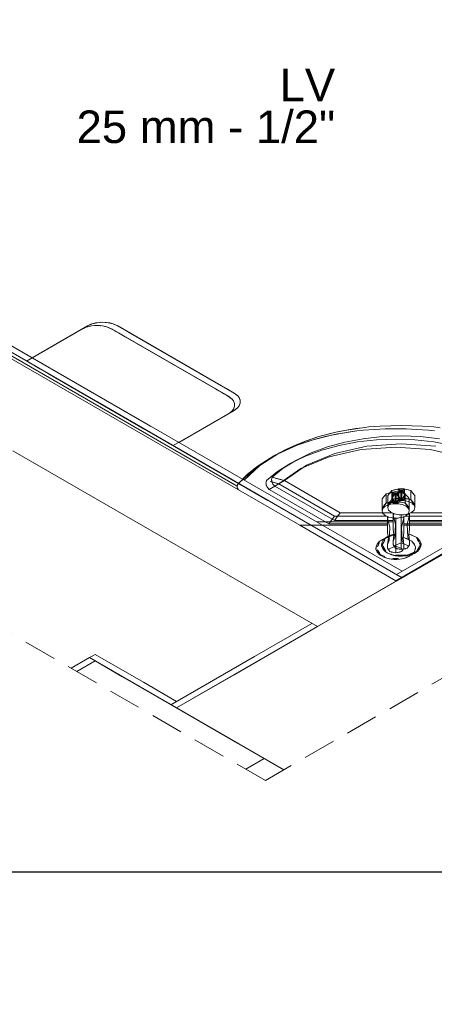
# Model space of a CAD drawing. Header units: millimetres. Extents: x 2 to 902, y -447 to 199.
# Tile 181 of 255: x 41.24 to 43.79, y 75.29 to 81.34. Entities that reach past the tile are written whole.
import ezdxf

# ---------------------------------------------------------------- set-up
doc = ezdxf.new("R2010")
doc.units = ezdxf.units.MM
doc.header["$MEASUREMENT"] = 0
doc.linetypes.add('JIS_02_2.0', pattern=[0.3, 0.2, -0.1])
doc.linetypes.add('NULL', pattern=[0])
for name, color, linetype, lineweight in [('DI-Área do detalhe', 7, 'JIS_02_2.0', 9), ('IFC-Elemento construtivo genérico-Contorno', 253, 'Continuous', 5), ('IFC-Elemento terminal-Contorno', 253, 'Continuous', 5), ('IFC-Laje-Contorno', 134, 'Continuous', 5), ('IFC-Parede padrão-Contorno', 44, 'Continuous', 5), ('IFC-Parede-Contorno', 42, 'Continuous', 5), ('IFC-Pilar-Contorno', 83, 'Continuous', 5), ('Textos', 7, 'Continuous', 9)]:
    doc.layers.add(name, color=color, linetype=linetype, lineweight=lineweight)
doc.styles.add('Arial', font='arial.ttf')

msp = doc.modelspace()

# ---------------------------------------------------------------- linework, layer by layer
for points in [[(28.2283, 103.8589), (59.5596, 103.8515), (59.5596, 76.0999), (28.2283, 76.1072)], [(38.5313, 76.1035), (64.6227, 76.1035), (64.6227, 52.7244), (38.5313, 52.7244)]]:
    msp.add_lwpolyline(points, close=True)
at = {"layer": 'DI-Área do detalhe', "color": 7}
msp.add_lwpolyline([(28.4309, 84.9331), (36.9027, 89.8243), (51.2218, 81.5571), (42.75, 76.6659), (28.4309, 84.9331)], dxfattribs=at)
at = {"layer": 'IFC-Elemento construtivo genérico-Contorno', "lineweight": 5}
for p, q in [((41.6837, 79.4727), (41.7154, 79.4803)), ((41.706, 79.4786), (41.7154, 79.4803)), ((41.7154, 79.4803), (41.7494, 79.4829)), ((41.7154, 79.4803), (41.7347, 79.4824)), ((41.7347, 79.4824), (41.7494, 79.4829)), ((41.7379, 79.4825), (41.7393, 79.4827)), ((41.7379, 79.4825), (41.7393, 79.4827)), ((41.7393, 79.4827), (41.7413, 79.4826)), ((41.7393, 79.4827), (41.7414, 79.4826)), ((41.7494, 79.4829), (41.7641, 79.4824)), ((41.7494, 79.4829), (41.7833, 79.4803)), ((41.7641, 79.4824), (41.7833, 79.4803)), ((41.768, 79.482), (41.7703, 79.4819)), ((41.768, 79.482), (41.7703, 79.4819)), ((41.7703, 79.4819), (41.7736, 79.4814)), ((41.7833, 79.4803), (41.7928, 79.4786)), ((41.7833, 79.4803), (41.815, 79.4727)), ((41.2817, 79.2443), (41.6219, 79.4407)), ((41.3163, 79.2643), (41.6565, 79.4607)), ((41.6219, 79.4407), (41.6356, 79.447)), ((41.6219, 79.4407), (41.6326, 79.4456)), ((41.6326, 79.4456), (41.6356, 79.447)), ((41.6326, 79.4456), (41.6348, 79.4464)), ((41.6348, 79.4464), (41.6491, 79.4527)), ((41.6348, 79.4464), (41.6369, 79.4473)), ((41.6356, 79.447), (41.6449, 79.4513)), ((41.6356, 79.447), (41.6387, 79.4484)), ((41.6387, 79.4484), (41.6449, 79.4513)), ((41.6387, 79.4484), (41.6418, 79.4499)), ((41.6418, 79.4499), (41.6449, 79.4513)), ((41.6449, 79.4513), (41.6491, 79.4527)), ((41.646, 79.4516), (41.6462, 79.4517)), ((41.646, 79.4516), (41.6462, 79.4517)), ((41.6462, 79.4517), (41.6464, 79.4518)), ((41.6462, 79.4517), (41.6465, 79.4518)), ((41.6491, 79.4527), (41.6807, 79.4603)), ((41.6565, 79.4607), (41.6837, 79.4727)), ((41.6565, 79.4607), (41.6808, 79.4717)), ((41.6565, 79.4607), (41.6795, 79.4713)), ((41.6565, 79.4607), (41.6764, 79.4699)), ((41.6565, 79.4607), (41.6756, 79.4691)), ((41.6565, 79.4607), (41.6734, 79.4684)), ((41.6565, 79.4607), (41.6703, 79.467)), ((41.6565, 79.4607), (41.6695, 79.4664)), ((41.6565, 79.4607), (41.6672, 79.4656)), ((41.6566, 79.4545), (41.6714, 79.4586)), ((41.6567, 79.4545), (41.6581, 79.4549)), ((41.6581, 79.4549), (41.6714, 79.4586)), ((41.6672, 79.4656), (41.6757, 79.4692)), ((41.6695, 79.4664), (41.6756, 79.4691)), ((41.6703, 79.467), (41.6795, 79.4713)), ((41.6714, 79.4586), (41.6807, 79.4603)), ((41.6734, 79.4684), (41.6795, 79.4713)), ((41.6738, 79.4591), (41.6743, 79.4592)), ((41.6738, 79.4591), (41.6743, 79.4592)), ((41.6743, 79.4592), (41.675, 79.4593)), ((41.6743, 79.4592), (41.6751, 79.4593)), ((41.6756, 79.4691), (41.6837, 79.4727)), ((41.6764, 79.4699), (41.6795, 79.4713)), ((41.6795, 79.4713), (41.6837, 79.4727)), ((41.6806, 79.4716), (41.6808, 79.4717)), ((41.6807, 79.4603), (41.7147, 79.4629)), ((41.6807, 79.4603), (41.7, 79.4624)), ((41.6808, 79.4717), (41.6811, 79.4718)), ((41.6808, 79.4717), (41.6811, 79.4718)), ((41.6913, 79.4745), (41.6928, 79.4749)), ((41.6928, 79.4749), (41.706, 79.4786)), ((41.7, 79.4624), (41.7147, 79.4629)), ((41.7033, 79.4625), (41.7047, 79.4627)), ((41.7033, 79.4625), (41.7047, 79.4627)), ((41.7047, 79.4627), (41.7067, 79.4626)), ((41.7047, 79.4627), (41.7067, 79.4626)), ((41.7084, 79.4791), (41.709, 79.4792)), ((41.7084, 79.4791), (41.709, 79.4792)), ((41.709, 79.4792), (41.7096, 79.4793)), ((41.709, 79.4792), (41.7097, 79.4793)), ((41.7147, 79.4629), (41.7294, 79.4624)), ((41.7147, 79.4629), (41.7487, 79.4603)), ((41.7294, 79.4624), (41.7487, 79.4603)), ((41.7334, 79.462), (41.7356, 79.4619)), ((41.7334, 79.462), (41.7356, 79.4619)), ((41.7356, 79.4619), (41.739, 79.4614)), ((41.7487, 79.4603), (41.7581, 79.4586)), ((41.7487, 79.4603), (41.7804, 79.4527)), ((41.7581, 79.4586), (41.7804, 79.4527)), ((41.7622, 79.4575), (41.7654, 79.457)), ((41.7664, 79.4564), (41.7654, 79.457)), ((41.7804, 79.4527), (41.8076, 79.4407)), ((41.7804, 79.4527), (41.7846, 79.4512)), ((41.7824, 79.4515), (41.7973, 79.445)), ((41.7846, 79.4512), (41.8076, 79.4407)), ((41.7928, 79.4786), (41.815, 79.4727)), ((41.7969, 79.4775), (41.8001, 79.477)), ((41.7973, 79.445), (41.8103, 79.4391)), ((41.8011, 79.4764), (41.8001, 79.477)), ((42.5225, 79.0279), (41.8076, 79.4407)), ((41.8103, 79.4391), (41.8076, 79.4407)), ((41.8183, 79.4345), (41.8103, 79.4391)), ((41.815, 79.4727), (41.8422, 79.4607)), ((41.815, 79.4727), (41.8193, 79.4712)), ((41.8171, 79.4715), (41.8319, 79.465)), ((41.8311, 79.4271), (41.8183, 79.4345)), ((41.8193, 79.4712), (41.8422, 79.4607)), ((41.8477, 79.4175), (41.8311, 79.4271)), ((41.8319, 79.465), (41.8449, 79.4591)), ((42.5572, 79.0479), (41.8422, 79.4607)), ((41.8449, 79.4591), (41.8422, 79.4607)), ((41.853, 79.4545), (41.8449, 79.4591)), ((41.8657, 79.4471), (41.853, 79.4545)), ((41.8824, 79.4375), (41.8657, 79.4471)), ((41.9017, 79.4263), (41.8824, 79.4375)), ((41.9226, 79.4143), (41.9017, 79.4263)), ((41.8671, 79.4063), (41.8477, 79.4175)), ((41.8879, 79.3943), (41.8671, 79.4063)), ((42.4422, 79.0743), (41.8879, 79.3943)), ((42.4768, 79.0943), (41.9226, 79.4143)), ((41.2876, 79.2409), (41.2817, 79.2443)), ((41.3049, 79.2309), (41.2876, 79.2409)), ((41.3324, 79.215), (41.3049, 79.2309)), ((41.3683, 79.1943), (41.3324, 79.215)), ((41.4101, 79.1702), (41.3683, 79.1943)), ((41.4549, 79.1443), (41.4101, 79.1702)), ((42.0092, 78.8243), (41.4549, 79.1443)), ((42.0438, 78.8443), (41.4895, 79.1643)), ((42.463, 79.0623), (42.4422, 79.0743)), ((42.4823, 79.0511), (42.463, 79.0623)), ((42.4976, 79.0823), (42.4768, 79.0943)), ((42.517, 79.0711), (42.4976, 79.0823)), ((42.5336, 79.0615), (42.517, 79.0711)), ((42.5464, 79.0541), (42.5336, 79.0615)), ((42.499, 79.0415), (42.4823, 79.0511)), ((42.5118, 79.0341), (42.499, 79.0415)), ((42.5198, 79.0295), (42.5118, 79.0341)), ((42.5225, 79.0279), (42.5198, 79.0295)), ((42.5299, 79.022), (42.5198, 79.0295)), ((42.5404, 79.015), (42.5225, 79.0279)), ((42.5424, 79.0121), (42.5299, 79.022)), ((42.5434, 79.0122), (42.5404, 79.015)), ((42.5531, 79.0002), (42.5434, 79.0122)), ((42.5544, 79.0495), (42.5464, 79.0541)), ((42.5508, 79.0036), (42.55, 79.004)), ((42.552, 79.0019), (42.5508, 79.0036)), ((42.5531, 79.0002), (42.552, 79.0019)), ((42.5565, 78.9939), (42.5531, 79.0002)), ((42.5572, 79.0479), (42.5544, 79.0495)), ((42.5645, 79.042), (42.5544, 79.0495)), ((42.5751, 79.035), (42.5572, 79.0479)), ((42.5771, 79.0321), (42.5645, 79.042)), ((42.578, 79.0322), (42.5751, 79.035)), ((42.5877, 79.0202), (42.578, 79.0322)), ((42.5854, 79.0236), (42.5846, 79.024)), ((42.5866, 79.0219), (42.5854, 79.0236)), ((42.5877, 79.0202), (42.5866, 79.0219)), ((42.5911, 79.0139), (42.5877, 79.0202)), ((42.5947, 79.0035), (42.5911, 79.0139)), ((42.5939, 79.0064), (42.5929, 79.0087)), ((42.5946, 79.0035), (42.5939, 79.0064)), ((42.5956, 78.9943), (42.5947, 79.0035)), ((42.217, 78.7443), (42.5572, 78.9407)), ((42.541, 78.9341), (42.5434, 78.9364)), ((42.5434, 78.9364), (42.5538, 78.9496)), ((42.5535, 78.9492), (42.5538, 78.9496)), ((42.5538, 78.9496), (42.5565, 78.9547)), ((42.5538, 78.9496), (42.5546, 78.951)), ((42.5546, 78.951), (42.5548, 78.9515)), ((42.56, 78.9835), (42.5565, 78.9939)), ((42.5565, 78.9547), (42.5603, 78.9663)), ((42.5572, 78.9407), (42.5757, 78.9541)), ((42.5572, 78.9407), (42.5732, 78.9523)), ((42.5572, 78.9407), (42.5682, 78.9487)), ((42.5593, 78.9864), (42.5583, 78.9887)), ((42.56, 78.9835), (42.5593, 78.9864)), ((42.561, 78.9743), (42.56, 78.9835)), ((42.5603, 78.9663), (42.561, 78.9743)), ((42.5603, 78.9664), (42.5606, 78.9685)), ((42.5606, 78.9685), (42.5606, 78.9696)), ((42.5682, 78.9487), (42.5757, 78.9541)), ((42.5682, 78.9487), (42.5732, 78.9523)), ((42.5701, 78.95), (42.5732, 78.9523)), ((42.5712, 78.9509), (42.5732, 78.9523)), ((42.5721, 78.9515), (42.5732, 78.9523)), ((42.5732, 78.9523), (42.5757, 78.9541)), ((42.5757, 78.9541), (42.578, 78.9564)), ((42.5757, 78.9541), (42.5763, 78.9547)), ((42.5763, 78.9547), (42.5764, 78.9548)), ((42.578, 78.9564), (42.5885, 78.9696)), ((42.5885, 78.9696), (42.5911, 78.9747)), ((42.5885, 78.9696), (42.5893, 78.971)), ((42.5893, 78.971), (42.5895, 78.9715)), ((42.5911, 78.9747), (42.5949, 78.9863)), ((42.5949, 78.9863), (42.5956, 78.9943)), ((42.5949, 78.9864), (42.5952, 78.9885)), ((42.5952, 78.9885), (42.5952, 78.9896)), ((42.1824, 78.7243), (42.5225, 78.9207)), ((42.5225, 78.9207), (42.541, 78.9341)), ((42.5325, 78.9279), (42.5361, 78.9305)), ((42.5328, 78.9281), (42.5336, 78.9287)), ((42.5336, 78.9287), (42.5361, 78.9305)), ((42.5349, 78.9296), (42.5361, 78.9305)), ((42.5361, 78.9305), (42.541, 78.9341)), ((42.5361, 78.9305), (42.5386, 78.9323)), ((42.5386, 78.9323), (42.541, 78.9341)), ((42.541, 78.9341), (42.5417, 78.9347)), ((42.5417, 78.9347), (42.5417, 78.9348)), ((42.054, 78.7984), (42.0092, 78.8243)), ((42.0958, 78.7743), (42.054, 78.7984)), ((42.1316, 78.7536), (42.0958, 78.7743)), ((42.1592, 78.7377), (42.1316, 78.7536)), ((42.1765, 78.7277), (42.1592, 78.7377)), ((42.1824, 78.7243), (42.1765, 78.7277))]:
    msp.add_line(p, q, dxfattribs=at)
at = {"layer": 'IFC-Elemento terminal-Contorno', "lineweight": 5}
for p, q in [((43.1826, 78.8068), (43.2363, 78.8179)), ((43.1826, 78.8068), (43.2284, 78.8164)), ((43.2017, 78.7979), (43.3114, 78.8147)), ((43.2284, 78.8164), (43.2363, 78.8179)), ((43.2363, 78.8179), (43.346, 78.8347)), ((43.2363, 78.8179), (43.3061, 78.8294)), ((43.2714, 78.8094), (43.3114, 78.8147)), ((43.3061, 78.8294), (43.346, 78.8347)), ((43.3114, 78.8147), (43.3501, 78.819)), ((43.346, 78.8347), (43.3847, 78.839)), ((43.3501, 78.819), (43.4217, 78.8246)), ((43.3847, 78.839), (43.4563, 78.8446)), ((43.4217, 78.8246), (43.4862, 78.8269)), ((43.4563, 78.8446), (43.5208, 78.8469)), ((43.4862, 78.8269), (43.5508, 78.8276)), ((43.5208, 78.8469), (43.5854, 78.8476)), ((43.5508, 78.8276), (43.6154, 78.8269)), ((43.5854, 78.8476), (43.65, 78.8469)), ((43.6154, 78.8269), (43.6799, 78.8246)), ((43.65, 78.8469), (43.7145, 78.8446)), ((43.6799, 78.8246), (43.7515, 78.819)), ((43.7145, 78.8446), (43.7861, 78.839)), ((43.7515, 78.819), (43.7902, 78.8147)), ((43.7861, 78.839), (43.8248, 78.8347)), ((42.9454, 78.7265), (43.0439, 78.7599)), ((42.9728, 78.7366), (43.044, 78.7599)), ((42.98, 78.7465), (43.0785, 78.7799)), ((42.98, 78.7465), (43.0075, 78.7566)), ((43.0075, 78.7566), (43.0786, 78.7799)), ((43.0439, 78.7599), (43.148, 78.7868)), ((43.044, 78.7599), (43.1178, 78.7798)), ((43.0785, 78.7799), (43.1826, 78.8068)), ((43.0786, 78.7799), (43.1524, 78.7998)), ((43.1178, 78.7798), (43.148, 78.7868)), ((43.148, 78.7868), (43.2017, 78.7979)), ((43.148, 78.7868), (43.1938, 78.7964)), ((43.1524, 78.7998), (43.1826, 78.8068)), ((43.1938, 78.7964), (43.2017, 78.7979)), ((43.2017, 78.7979), (43.2714, 78.8094)), ((43.2385, 78.7457), (43.351, 78.7669)), ((43.3163, 78.7469), (43.4326, 78.7597)), ((43.351, 78.7669), (43.4672, 78.7797)), ((43.4326, 78.7597), (43.5508, 78.764)), ((43.4672, 78.7797), (43.5854, 78.784)), ((43.5508, 78.764), (43.6689, 78.7597)), ((43.5854, 78.784), (43.7035, 78.7797)), ((43.6689, 78.7597), (43.7852, 78.7469)), ((43.7035, 78.7797), (43.8198, 78.7669)), ((42.8023, 78.661), (42.9454, 78.7265)), ((42.837, 78.681), (42.98, 78.7465)), ((42.837, 78.681), (42.8749, 78.7007)), ((42.8402, 78.6807), (42.9048, 78.7102)), ((42.8749, 78.7007), (42.9394, 78.7302)), ((42.9048, 78.7102), (42.9454, 78.7265)), ((42.9394, 78.7302), (42.98, 78.7465)), ((42.9454, 78.7265), (42.9728, 78.7366)), ((42.997, 78.6597), (43.0968, 78.6964)), ((43.0317, 78.6797), (43.1314, 78.7164)), ((43.0968, 78.6964), (43.2038, 78.7257)), ((43.1314, 78.7164), (43.2385, 78.7457)), ((43.1415, 78.6556), (43.3396, 78.7005)), ((43.1761, 78.6756), (43.3742, 78.7205)), ((43.2038, 78.7257), (43.3163, 78.7469)), ((43.3396, 78.7005), (43.5508, 78.7158)), ((43.3742, 78.7205), (43.5854, 78.7358)), ((43.5508, 78.7158), (43.762, 78.7005)), ((43.5854, 78.7358), (43.7966, 78.7205)), ((43.762, 78.7005), (43.9601, 78.6556)), ((43.7852, 78.7469), (43.8977, 78.7257)), ((42.681, 78.5822), (42.8023, 78.661)), ((42.7061, 78.6008), (42.7797, 78.6482)), ((42.7156, 78.6022), (42.837, 78.681)), ((42.7407, 78.6208), (42.8143, 78.6682)), ((42.7797, 78.6482), (42.8023, 78.661)), ((42.8023, 78.661), (42.8402, 78.6807)), ((42.8143, 78.6682), (42.837, 78.681)), ((42.86, 78.5859), (42.9407, 78.6359)), ((42.906, 78.6159), (42.997, 78.6597)), ((42.9407, 78.6359), (43.0317, 78.6797)), ((42.9687, 78.5838), (43.1415, 78.6556)), ((43.0033, 78.6038), (43.1761, 78.6756)), ((42.585, 78.4926), (42.681, 78.5822)), ((42.6196, 78.5126), (42.7156, 78.6022)), ((42.6408, 78.5488), (42.681, 78.5822)), ((42.6754, 78.5688), (42.7156, 78.6022)), ((42.681, 78.5822), (42.7061, 78.6008)), ((42.7156, 78.6022), (42.7407, 78.6208)), ((42.7908, 78.5305), (42.86, 78.5859)), ((42.8253, 78.5659), (42.906, 78.6159)), ((42.8321, 78.4895), (42.9687, 78.5838)), ((42.8667, 78.5095), (43.0033, 78.6038)), ((42.585, 78.4926), (42.6408, 78.5488)), ((42.6193, 78.512), (42.6196, 78.5126)), ((42.6196, 78.5126), (42.6754, 78.5688)), ((42.7562, 78.5105), (42.8253, 78.5659)), ((42.7878, 78.5163), (42.7908, 78.5305)), ((42.7878, 78.5163), (42.7887, 78.5205)), ((42.7896, 78.502), (42.7878, 78.5163)), ((42.7887, 78.5091), (42.7878, 78.5163)), ((42.7887, 78.5205), (42.7908, 78.5305)), ((42.7908, 78.5305), (42.8326, 78.5189)), ((42.7908, 78.5305), (42.8137, 78.5242)), ((42.7908, 78.5305), (42.8365, 78.5179)), ((42.8137, 78.5242), (42.8326, 78.5189)), ((42.8326, 78.5189), (42.8667, 78.5095)), ((42.8365, 78.5179), (42.8516, 78.5137)), ((42.8365, 78.5179), (42.8667, 78.5095)), ((42.8516, 78.5137), (42.8667, 78.5095)), ((42.5766, 78.4722), (42.5787, 78.4827)), ((42.5766, 78.4722), (42.5771, 78.4773)), ((42.5766, 78.4722), (42.5771, 78.4773)), ((42.5787, 78.4617), (42.5766, 78.4722)), ((42.5768, 78.4687), (42.5766, 78.4722)), ((42.5768, 78.4687), (42.5766, 78.4722)), ((42.5787, 78.4617), (42.5768, 78.4687)), ((42.5771, 78.4773), (42.5787, 78.4827)), ((42.5787, 78.4827), (42.585, 78.4926)), ((42.5849, 78.4518), (42.5787, 78.4617)), ((42.5798, 78.4593), (42.5787, 78.4617)), ((42.5849, 78.4518), (42.5798, 78.4593)), ((42.9606, 78.235), (42.5849, 78.4518)), ((42.7531, 78.4963), (42.754, 78.5005)), ((42.7541, 78.4891), (42.7531, 78.4963)), ((42.754, 78.5005), (42.7562, 78.5105)), ((42.755, 78.482), (42.7541, 78.4891)), ((42.7583, 78.4751), (42.755, 78.482)), ((42.7617, 78.4682), (42.7583, 78.4751)), ((42.7651, 78.4644), (42.7617, 78.4682)), ((42.773, 78.4554), (42.7651, 78.4644)), ((42.773, 78.4554), (42.8086, 78.476)), ((42.773, 78.4554), (42.7908, 78.4657)), ((43.1403, 78.2433), (42.773, 78.4554)), ((42.779, 78.5042), (42.8019, 78.4979)), ((42.779, 78.5042), (42.798, 78.4989)), ((42.7896, 78.502), (42.7887, 78.5091)), ((42.7963, 78.4882), (42.7896, 78.502)), ((42.8076, 78.4754), (42.7963, 78.4882)), ((42.7997, 78.4844), (42.7963, 78.4882)), ((42.798, 78.4989), (42.8321, 78.4895)), ((42.8076, 78.4754), (42.7997, 78.4844)), ((42.8019, 78.4979), (42.817, 78.4937)), ((42.8076, 78.4754), (42.8667, 78.5095)), ((42.8076, 78.4754), (42.8432, 78.496)), ((43.175, 78.2633), (42.8076, 78.4754)), ((42.817, 78.4937), (42.8321, 78.4895)), ((43.175, 78.2916), (42.8321, 78.4895)), ((43.2096, 78.3116), (42.8667, 78.5095)), ((43.5265, 78.4486), (43.5854, 78.4617)), ((43.5265, 78.4486), (43.5707, 78.4584)), ((43.5265, 78.4486), (43.5413, 78.4519)), ((43.5413, 78.4519), (43.5854, 78.4617)), ((43.5661, 78.4554), (43.5672, 78.4568)), ((43.5676, 78.4536), (43.5661, 78.4554)), ((43.5661, 78.4402), (43.5661, 78.4554)), ((43.5661, 78.425), (43.5757, 78.4518)), ((43.5661, 78.425), (43.5821, 78.4513)), ((43.5671, 78.454), (43.5706, 78.4527)), ((43.5672, 78.4568), (43.5706, 78.4581)), ((43.5706, 78.4581), (43.5757, 78.459)), ((43.5706, 78.4527), (43.5757, 78.4518)), ((43.5707, 78.4584), (43.5854, 78.4617)), ((43.5757, 78.459), (43.5821, 78.4595)), ((43.5757, 78.4518), (43.5821, 78.4513)), ((43.5821, 78.4595), (43.5888, 78.4595)), ((43.5821, 78.3916), (43.5821, 78.4513)), ((43.5821, 78.4513), (43.5888, 78.4513)), ((43.5854, 78.4595), (43.5854, 78.4617)), ((43.5854, 78.4617), (43.6149, 78.4551)), ((43.5854, 78.4617), (43.6001, 78.4584)), ((43.5888, 78.4595), (43.5951, 78.459)), ((43.5888, 78.4513), (43.5951, 78.4518)), ((43.5888, 78.3916), (43.5888, 78.4513)), ((43.6048, 78.425), (43.5888, 78.4513)), ((43.5951, 78.459), (43.6002, 78.4581)), ((43.5951, 78.4518), (43.6003, 78.4527)), ((43.6048, 78.425), (43.5951, 78.4518)), ((43.6001, 78.4584), (43.6443, 78.4486)), ((43.6002, 78.4581), (43.6036, 78.4568)), ((43.6003, 78.4527), (43.6037, 78.454)), ((43.6033, 78.4536), (43.6048, 78.4554)), ((43.6048, 78.4554), (43.6036, 78.4568)), ((43.6048, 78.4538), (43.6048, 78.4554)), ((43.6048, 78.4402), (43.6048, 78.4538)), ((43.6149, 78.4551), (43.6296, 78.4519)), ((43.6296, 78.4519), (43.6443, 78.4486)), ((43.4675, 78.3971), (43.4749, 78.4066)), ((43.4675, 78.383), (43.4675, 78.3971)), ((43.4749, 78.4066), (43.4858, 78.4207)), ((43.4749, 78.4066), (43.4797, 78.4128)), ((43.4797, 78.4128), (43.4858, 78.4207)), ((43.4858, 78.4207), (43.4919, 78.4286)), ((43.4919, 78.4286), (43.5066, 78.4319)), ((43.4919, 78.3724), (43.4919, 78.4286)), ((43.5021, 78.4171), (43.5265, 78.4486)), ((43.5021, 78.4171), (43.5095, 78.4266)), ((43.5021, 78.389), (43.5021, 78.4171)), ((43.5021, 78.403), (43.5021, 78.4171)), ((43.5021, 78.3609), (43.5021, 78.4171)), ((43.5021, 78.3609), (43.5021, 78.403)), ((43.5066, 78.4319), (43.5213, 78.4351)), ((43.5095, 78.4266), (43.5143, 78.4328)), ((43.5095, 78.3704), (43.5265, 78.3924)), ((43.5143, 78.4328), (43.5204, 78.4407)), ((43.5204, 78.4407), (43.5265, 78.4486)), ((43.5204, 78.3833), (43.5265, 78.3912)), ((43.5213, 78.4351), (43.5361, 78.4384)), ((43.5265, 78.3924), (43.5265, 78.4486)), ((43.5265, 78.3924), (43.5661, 78.4012)), ((43.5265, 78.3924), (43.5413, 78.3957)), ((43.5265, 78.3912), (43.5412, 78.3944)), ((43.5314, 78.4354), (43.5326, 78.4368)), ((43.5329, 78.4336), (43.5314, 78.4354)), ((43.5314, 78.4202), (43.5314, 78.4354)), ((43.5314, 78.405), (43.5411, 78.4318)), ((43.5314, 78.405), (43.5474, 78.4313)), ((43.5314, 78.405), (43.5314, 78.4202)), ((43.5474, 78.3716), (43.5314, 78.405)), ((43.5411, 78.3718), (43.5314, 78.405)), ((43.5314, 78.3898), (43.5314, 78.405)), ((43.5325, 78.434), (43.536, 78.4327)), ((43.5326, 78.4368), (43.536, 78.4381)), ((43.536, 78.4381), (43.5411, 78.439)), ((43.536, 78.4327), (43.5411, 78.4318)), ((43.5361, 78.4384), (43.5508, 78.4417)), ((43.5404, 78.4318), (43.5474, 78.4313)), ((43.5411, 78.439), (43.5474, 78.4395)), ((43.5412, 78.3944), (43.556, 78.3977)), ((43.5413, 78.3957), (43.5661, 78.4012)), ((43.5413, 78.3957), (43.5564, 78.3991)), ((43.5474, 78.4395), (43.5541, 78.4395)), ((43.5474, 78.3757), (43.5474, 78.4313)), ((43.5474, 78.4313), (43.5541, 78.4313)), ((43.5508, 78.4395), (43.5508, 78.4417)), ((43.5508, 78.4417), (43.5655, 78.4384)), ((43.5541, 78.4395), (43.5605, 78.439)), ((43.5541, 78.4313), (43.5605, 78.4318)), ((43.5541, 78.3716), (43.5541, 78.4313)), ((43.5701, 78.405), (43.5541, 78.4313)), ((43.5541, 78.3716), (43.5701, 78.405)), ((43.556, 78.399), (43.5661, 78.4012)), ((43.556, 78.399), (43.5661, 78.4012)), ((43.556, 78.3977), (43.5661, 78.3999)), ((43.5605, 78.439), (43.5656, 78.4381)), ((43.5605, 78.4318), (43.5656, 78.4327)), ((43.5701, 78.405), (43.5605, 78.4318)), ((43.5605, 78.3718), (43.5701, 78.405)), ((43.5655, 78.4384), (43.5802, 78.4351)), ((43.5656, 78.4381), (43.569, 78.4368)), ((43.5656, 78.4327), (43.5691, 78.434)), ((43.5661, 78.425), (43.5661, 78.4402)), ((43.5821, 78.3916), (43.5661, 78.425)), ((43.572, 78.4045), (43.5661, 78.425)), ((43.5661, 78.4098), (43.5661, 78.425)), ((43.5661, 78.4012), (43.5661, 78.4098)), ((43.5661, 78.3945), (43.5661, 78.4012)), ((43.5672, 78.3932), (43.5661, 78.3945)), ((43.5672, 78.3932), (43.5706, 78.3924)), ((43.5687, 78.4336), (43.5701, 78.4354)), ((43.5701, 78.4354), (43.569, 78.4368)), ((43.5701, 78.4202), (43.5701, 78.4354)), ((43.5701, 78.405), (43.5701, 78.4202)), ((43.5701, 78.3898), (43.5701, 78.405)), ((43.5706, 78.3924), (43.5757, 78.3918)), ((43.5724, 78.4034), (43.572, 78.4045)), ((43.5757, 78.3918), (43.5724, 78.4034)), ((43.5757, 78.3918), (43.5821, 78.3916)), ((43.5802, 78.4351), (43.5949, 78.4319)), ((43.5821, 78.3916), (43.5888, 78.3916)), ((43.5888, 78.3916), (43.6048, 78.425)), ((43.5888, 78.3916), (43.5951, 78.3918)), ((43.5949, 78.4319), (43.6097, 78.4286)), ((43.5951, 78.3918), (43.5985, 78.4034)), ((43.5951, 78.3918), (43.6002, 78.3923)), ((43.5985, 78.4034), (43.6048, 78.425)), ((43.6002, 78.3923), (43.6036, 78.3932)), ((43.6036, 78.3932), (43.6048, 78.3945)), ((43.6048, 78.425), (43.6048, 78.4402)), ((43.6048, 78.4098), (43.6048, 78.425)), ((43.6048, 78.3945), (43.6048, 78.4098)), ((43.6048, 78.4012), (43.6067, 78.4008)), ((43.6048, 78.4012), (43.6067, 78.4008)), ((43.6048, 78.4012), (43.6067, 78.4008)), ((43.6048, 78.3999), (43.6149, 78.3977)), ((43.6067, 78.4008), (43.6443, 78.3924)), ((43.6067, 78.4008), (43.6443, 78.3924)), ((43.6067, 78.4008), (43.6149, 78.399)), ((43.6097, 78.3724), (43.6097, 78.4286)), ((43.6158, 78.4207), (43.6097, 78.4286)), ((43.6149, 78.399), (43.6296, 78.3957)), ((43.6149, 78.3977), (43.6296, 78.3944)), ((43.6219, 78.4128), (43.6158, 78.4207)), ((43.6267, 78.4066), (43.6219, 78.4128)), ((43.6341, 78.3971), (43.6267, 78.4066)), ((43.6296, 78.3957), (43.6443, 78.3924)), ((43.6296, 78.3944), (43.6443, 78.3912)), ((43.6341, 78.383), (43.6341, 78.3971)), ((43.6443, 78.3924), (43.6443, 78.4486)), ((43.6565, 78.4328), (43.6443, 78.4486)), ((43.6687, 78.3609), (43.6443, 78.3924)), ((43.6504, 78.3833), (43.6443, 78.3912)), ((43.6687, 78.4171), (43.6565, 78.4328)), ((43.6687, 78.403), (43.6687, 78.4171)), ((43.6687, 78.3609), (43.6687, 78.403)), ((43.4675, 78.369), (43.4675, 78.383)), ((43.4675, 78.3409), (43.4919, 78.3724)), ((43.4675, 78.355), (43.4675, 78.369)), ((43.4675, 78.3409), (43.4675, 78.355)), ((43.4675, 78.3397), (43.4737, 78.3477)), ((43.468, 78.3403), (43.4675, 78.3409)), ((43.4675, 78.3314), (43.4675, 78.3397)), ((43.4675, 78.3231), (43.4725, 78.3384)), ((43.4675, 78.3273), (43.4675, 78.3314)), ((43.4675, 78.3231), (43.4675, 78.3314)), ((43.4725, 78.3384), (43.487, 78.3518)), ((43.4737, 78.3477), (43.4797, 78.3554)), ((43.4749, 78.3504), (43.4919, 78.3724)), ((43.4749, 78.3504), (43.4822, 78.3599)), ((43.4797, 78.3554), (43.4858, 78.3633)), ((43.482, 78.3597), (43.4919, 78.3724)), ((43.4858, 78.3633), (43.4919, 78.3712)), ((43.487, 78.3518), (43.4981, 78.3567)), ((43.4919, 78.3724), (43.5066, 78.3757)), ((43.4919, 78.3712), (43.5066, 78.3744)), ((43.4981, 78.3567), (43.5091, 78.3617)), ((43.5021, 78.3609), (43.5021, 78.389)), ((43.5021, 78.3609), (43.5095, 78.3704)), ((43.5021, 78.3597), (43.5084, 78.3677)), ((43.5026, 78.3603), (43.5021, 78.3609)), ((43.5026, 78.3603), (43.5021, 78.3609)), ((43.5026, 78.3603), (43.5021, 78.3609)), ((43.5021, 78.3555), (43.5021, 78.3597)), ((43.5021, 78.3431), (43.5072, 78.3584)), ((43.5021, 78.3514), (43.5021, 78.3555)), ((43.5021, 78.3431), (43.5021, 78.3514)), ((43.5072, 78.3279), (43.5021, 78.3431)), ((43.5066, 78.3757), (43.5217, 78.3791)), ((43.5066, 78.3744), (43.5213, 78.3777)), ((43.5072, 78.3584), (43.5216, 78.3718)), ((43.5084, 78.3677), (43.5204, 78.3833)), ((43.5091, 78.3617), (43.5363, 78.367)), ((43.5213, 78.379), (43.5314, 78.3812)), ((43.5213, 78.379), (43.5314, 78.3812)), ((43.5213, 78.3777), (43.5294, 78.3795)), ((43.5216, 78.3718), (43.5438, 78.3817)), ((43.5294, 78.3795), (43.5314, 78.3799)), ((43.5314, 78.3745), (43.5314, 78.3898)), ((43.533, 78.3729), (43.5314, 78.3745)), ((43.5326, 78.3732), (43.5359, 78.3724)), ((43.5327, 78.3767), (43.5438, 78.3817)), ((43.5359, 78.3724), (43.5411, 78.3718)), ((43.5363, 78.367), (43.5508, 78.367)), ((43.5411, 78.3718), (43.5474, 78.3716)), ((43.5438, 78.3817), (43.571, 78.387)), ((43.5474, 78.3755), (43.5474, 78.3757)), ((43.5474, 78.3716), (43.5474, 78.3755)), ((43.5474, 78.3716), (43.5541, 78.3716)), ((43.5508, 78.367), (43.5652, 78.367)), ((43.5541, 78.3716), (43.5605, 78.3718)), ((43.5605, 78.3718), (43.5656, 78.3723)), ((43.5652, 78.367), (43.5788, 78.3644)), ((43.5656, 78.3723), (43.569, 78.3732)), ((43.569, 78.3732), (43.5701, 78.3745)), ((43.5701, 78.3745), (43.5701, 78.3898)), ((43.5701, 78.3812), (43.575, 78.3801)), ((43.5701, 78.3812), (43.575, 78.3801)), ((43.5701, 78.3799), (43.5722, 78.3795)), ((43.571, 78.387), (43.5854, 78.387)), ((43.571, 78.387), (43.5999, 78.387)), ((43.5722, 78.3795), (43.5802, 78.3777)), ((43.575, 78.3801), (43.5797, 78.3791)), ((43.575, 78.3801), (43.5797, 78.3791)), ((43.5788, 78.3644), (43.5924, 78.3617)), ((43.5797, 78.3791), (43.5802, 78.379)), ((43.5797, 78.3791), (43.5802, 78.379)), ((43.5802, 78.379), (43.5949, 78.3757)), ((43.5802, 78.3777), (43.5949, 78.3744)), ((43.5854, 78.387), (43.5999, 78.387)), ((43.5924, 78.3617), (43.6146, 78.3518)), ((43.5949, 78.3757), (43.6097, 78.3724)), ((43.5949, 78.3744), (43.6097, 78.3712)), ((43.5999, 78.387), (43.6135, 78.3844)), ((43.5999, 78.387), (43.6271, 78.3817)), ((43.6267, 78.3504), (43.6097, 78.3724)), ((43.6158, 78.3633), (43.6097, 78.3712)), ((43.6135, 78.3844), (43.6271, 78.3817)), ((43.6218, 78.3451), (43.6146, 78.3518)), ((43.6219, 78.3554), (43.6158, 78.3633)), ((43.629, 78.3384), (43.6218, 78.3451)), ((43.6278, 78.3477), (43.6219, 78.3554)), ((43.6341, 78.3409), (43.6267, 78.3504)), ((43.6271, 78.3817), (43.6492, 78.3718)), ((43.6341, 78.3396), (43.6278, 78.3477)), ((43.6312, 78.3319), (43.629, 78.3384)), ((43.6341, 78.3231), (43.6312, 78.3319)), ((43.6336, 78.3403), (43.6341, 78.3409)), ((43.6341, 78.369), (43.6341, 78.383)), ((43.6341, 78.355), (43.6341, 78.369)), ((43.6341, 78.3409), (43.6341, 78.355)), ((43.6341, 78.3355), (43.6341, 78.3396)), ((43.6341, 78.3314), (43.6341, 78.3396)), ((43.6341, 78.3314), (43.6341, 78.3355)), ((43.6341, 78.3272), (43.6341, 78.3314)), ((43.6564, 78.3651), (43.6492, 78.3718)), ((43.6565, 78.3754), (43.6504, 78.3833)), ((43.6687, 78.3596), (43.6504, 78.3833)), ((43.6687, 78.3609), (43.654, 78.38)), ((43.6613, 78.3704), (43.654, 78.38)), ((43.6637, 78.3584), (43.6564, 78.3651)), ((43.6624, 78.3677), (43.6565, 78.3754)), ((43.6687, 78.3596), (43.6624, 78.3677)), ((43.6658, 78.3519), (43.6637, 78.3584)), ((43.6637, 78.3279), (43.6687, 78.3431)), ((43.6687, 78.3431), (43.6658, 78.3519)), ((43.6682, 78.3603), (43.6687, 78.3609)), ((43.6682, 78.3603), (43.6687, 78.3609)), ((43.6682, 78.3603), (43.6687, 78.3609)), ((43.6687, 78.3609), (43.6687, 78.389)), ((43.6687, 78.3514), (43.6687, 78.3596)), ((43.6687, 78.3431), (43.6687, 78.3514)), ((43.6687, 78.3472), (43.6687, 78.3514)), ((43.6687, 78.3431), (43.6687, 78.3472)), ((43.1403, 78.2433), (43.175, 78.2916)), ((43.175, 78.2633), (43.2096, 78.3116)), ((43.175, 78.2916), (43.4935, 78.2916)), ((43.2096, 78.3116), (43.5281, 78.3116)), ((43.4675, 78.3231), (43.4675, 78.3273)), ((43.4725, 78.3079), (43.4675, 78.3231)), ((43.4798, 78.3012), (43.4725, 78.3079)), ((43.487, 78.2945), (43.4798, 78.3012)), ((43.487, 78.2945), (43.5091, 78.2845)), ((43.5002, 78.2797), (43.5002, 78.2885)), ((43.5002, 78.2797), (43.5056, 78.2861)), ((43.5002, 78.2797), (43.5072, 78.2854)), ((43.515, 78.2204), (43.5002, 78.2797)), ((43.5002, 78.2539), (43.5002, 78.2797)), ((43.5216, 78.3145), (43.5072, 78.3279)), ((43.5091, 78.2845), (43.5227, 78.2819)), ((43.5216, 78.3145), (43.5438, 78.3045)), ((43.5227, 78.2819), (43.5363, 78.2792)), ((43.5348, 78.2997), (43.5349, 78.3085)), ((43.5348, 78.2997), (43.5403, 78.3061)), ((43.5348, 78.2997), (43.5419, 78.3054)), ((43.5497, 78.2404), (43.5348, 78.2997)), ((43.5348, 78.2482), (43.5348, 78.2997)), ((43.5363, 78.2792), (43.5508, 78.2792)), ((43.5438, 78.3045), (43.571, 78.2992)), ((43.5508, 78.2172), (43.5508, 78.2792)), ((43.5508, 78.2792), (43.5653, 78.2792)), ((43.5653, 78.2792), (43.5788, 78.2819)), ((43.571, 78.2992), (43.5854, 78.2992)), ((43.5788, 78.2819), (43.5924, 78.2845)), ((43.5854, 78.2372), (43.5854, 78.2992)), ((43.5854, 78.2992), (43.5999, 78.2992)), ((43.5866, 78.2204), (43.6014, 78.2797)), ((43.5924, 78.2845), (43.6035, 78.2895)), ((43.6014, 78.2797), (43.5943, 78.2854)), ((43.6014, 78.2797), (43.596, 78.2861)), ((43.5999, 78.2992), (43.6271, 78.3045)), ((43.6014, 78.2797), (43.6014, 78.2885)), ((43.6014, 78.2539), (43.6014, 78.2797)), ((43.6035, 78.2895), (43.6146, 78.2945)), ((43.6081, 78.2916), (43.9266, 78.2916)), ((43.6146, 78.2945), (43.629, 78.3079)), ((43.6212, 78.2404), (43.636, 78.2997)), ((43.6271, 78.3045), (43.6382, 78.3095)), ((43.629, 78.3079), (43.6341, 78.3231)), ((43.636, 78.2997), (43.629, 78.3054)), ((43.636, 78.2997), (43.6306, 78.3061)), ((43.6341, 78.3231), (43.6341, 78.3272)), ((43.636, 78.2997), (43.636, 78.3085)), ((43.636, 78.2739), (43.636, 78.2997)), ((43.636, 78.2482), (43.636, 78.2739)), ((43.6382, 78.3095), (43.6492, 78.3145)), ((43.6427, 78.3116), (43.9613, 78.3116)), ((43.6492, 78.3145), (43.6637, 78.3279)), ((43.5508, 77.8942), (42.9606, 78.235)), ((42.9606, 78.235), (43.5002, 78.235)), ((43.0645, 78.255), (43.5348, 78.255)), ((43.1403, 78.2433), (43.5002, 78.2433)), ((43.175, 78.2633), (43.5348, 78.2633)), ((43.5002, 78.2282), (43.5002, 78.2539)), ((43.5009, 78.1879), (43.5002, 78.2282)), ((43.5128, 78.1813), (43.515, 78.2204)), ((43.5355, 78.2079), (43.5348, 78.2482)), ((43.5474, 78.2013), (43.5497, 78.2404)), ((43.5508, 77.8942), (44.141, 78.235)), ((43.5508, 78.1555), (43.5508, 78.2172)), ((43.5854, 78.1755), (43.5854, 78.2372)), ((43.5888, 78.1813), (43.5866, 78.2204)), ((43.6007, 78.1879), (43.6014, 78.2282)), ((43.6014, 78.2282), (43.6014, 78.2539)), ((43.6014, 78.2433), (43.9612, 78.2433)), ((43.6014, 78.235), (44.141, 78.235)), ((43.6234, 78.2013), (43.6212, 78.2404)), ((43.6353, 78.2079), (43.636, 78.2482)), ((43.636, 78.2633), (43.9959, 78.2633)), ((43.636, 78.255), (44.1151, 78.255)), ((43.4611, 78.1404), (43.4804, 78.1513)), ((43.4703, 78.1477), (43.4868, 78.1549)), ((43.4759, 78.1427), (43.4852, 78.1527)), ((43.4768, 78.1464), (43.4863, 78.1565)), ((43.4768, 78.1464), (43.4838, 78.1531)), ((43.4804, 78.1513), (43.4973, 78.1576)), ((43.4863, 78.1565), (43.4921, 78.1595)), ((43.4868, 78.1549), (43.5018, 78.1595)), ((43.4903, 78.1548), (43.5197, 78.1672)), ((43.4903, 78.1548), (43.505, 78.161)), ((43.4921, 78.1595), (43.5049, 78.1677)), ((43.4957, 78.1604), (43.515, 78.1713)), ((43.5002, 78.1176), (43.5056, 78.1586)), ((43.5056, 78.1586), (43.5009, 78.1879)), ((43.5018, 78.1595), (43.5054, 78.1604)), ((43.5049, 78.1677), (43.5214, 78.1749)), ((43.505, 78.161), (43.5344, 78.1733)), ((43.5109, 78.1409), (43.5128, 78.1813)), ((43.515, 78.1713), (43.5319, 78.1776)), ((43.5197, 78.1672), (43.5344, 78.1733)), ((43.5214, 78.1749), (43.5364, 78.1795)), ((43.5348, 78.1376), (43.5403, 78.1786)), ((43.5348, 78.1376), (43.5455, 78.1609)), ((43.5403, 78.1786), (43.5355, 78.2079)), ((43.5364, 78.1795), (43.54, 78.1804)), ((43.5455, 78.1609), (43.5474, 78.2013)), ((43.5508, 78.1071), (43.5508, 78.1555)), ((43.5854, 78.1271), (43.5854, 78.1755)), ((43.5906, 78.1409), (43.5888, 78.1813)), ((43.5959, 78.1586), (43.6007, 78.1879)), ((43.6014, 78.1176), (43.5959, 78.1586)), ((43.5961, 78.1595), (43.6043, 78.1576)), ((43.5962, 78.1604), (43.5977, 78.16)), ((43.5977, 78.16), (43.6118, 78.156)), ((43.6043, 78.1576), (43.614, 78.1535)), ((43.6118, 78.156), (43.6243, 78.1509)), ((43.614, 78.1535), (43.6273, 78.1481)), ((43.6253, 78.1609), (43.6234, 78.2013)), ((43.6243, 78.1509), (43.6379, 78.1435)), ((43.636, 78.1376), (43.6253, 78.1609)), ((43.6306, 78.1786), (43.6353, 78.2079)), ((43.636, 78.1376), (43.6306, 78.1786)), ((43.6307, 78.1795), (43.6389, 78.1776)), ((43.6308, 78.1804), (43.6323, 78.18)), ((43.6323, 78.18), (43.6464, 78.176)), ((43.6389, 78.1776), (43.6486, 78.1735)), ((43.6464, 78.176), (43.6589, 78.1709)), ((43.6486, 78.1735), (43.662, 78.1681)), ((43.6589, 78.1709), (43.6725, 78.1635)), ((43.6725, 78.1635), (43.6804, 78.1592)), ((43.6845, 78.1565), (43.6804, 78.1592)), ((43.703, 78.1149), (43.6805, 78.1548)), ((43.6858, 78.1455), (43.6805, 78.1548)), ((43.6897, 78.1515), (43.6845, 78.1565)), ((43.6995, 78.14), (43.6897, 78.1515)), ((43.7014, 78.1347), (43.6907, 78.1487)), ((43.4283, 78.0949), (43.4304, 78.0987)), ((43.4283, 78.0949), (43.4304, 78.0987)), ((43.4283, 78.0949), (43.4288, 78.0949)), ((43.4289, 78.0939), (43.4283, 78.0949)), ((43.4289, 78.0939), (43.4283, 78.0949)), ((43.4295, 78.0868), (43.4288, 78.0949)), ((43.4297, 78.0949), (43.4326, 78.1106)), ((43.4297, 78.0949), (43.4323, 78.1046)), ((43.4297, 78.0949), (43.4315, 78.0949)), ((43.4297, 78.0949), (43.4332, 78.0949)), ((43.4315, 78.0949), (43.4332, 78.0949)), ((43.4326, 78.1106), (43.4369, 78.1187)), ((43.4369, 78.1187), (43.4422, 78.1264)), ((43.4388, 78.1049), (43.45, 78.1248)), ((43.4388, 78.1049), (43.4444, 78.1149)), ((43.4412, 78.1227), (43.4505, 78.1327)), ((43.4422, 78.1264), (43.4517, 78.1365)), ((43.4422, 78.1264), (43.4491, 78.1331)), ((43.4444, 78.1149), (43.45, 78.1248)), ((43.4517, 78.1365), (43.4575, 78.1395)), ((43.4575, 78.1395), (43.4703, 78.1477)), ((43.463, 78.1149), (43.4651, 78.1187)), ((43.463, 78.1149), (43.4651, 78.1187)), ((43.463, 78.1149), (43.4635, 78.1149)), ((43.4635, 78.1139), (43.463, 78.1149)), ((43.4635, 78.1139), (43.463, 78.1149)), ((43.4635, 78.1139), (43.463, 78.1149)), ((43.4635, 78.1139), (43.463, 78.1149)), ((43.4635, 78.1139), (43.463, 78.1149)), ((43.4635, 78.1149), (43.4644, 78.1149)), ((43.4641, 78.1068), (43.4635, 78.1149)), ((43.4667, 78.0985), (43.4641, 78.1068)), ((43.4644, 78.1149), (43.4673, 78.1306)), ((43.4644, 78.1149), (43.4669, 78.1246)), ((43.4694, 78.0952), (43.4657, 78.1049)), ((43.4713, 78.0899), (43.4667, 78.0985)), ((43.4673, 78.1306), (43.4715, 78.1387)), ((43.4679, 78.1149), (43.4847, 78.1448)), ((43.4679, 78.1149), (43.4735, 78.1249)), ((43.4738, 78.1043), (43.4679, 78.1149)), ((43.4903, 78.075), (43.4679, 78.1149)), ((43.4802, 78.0812), (43.4694, 78.0952)), ((43.4812, 78.0783), (43.4713, 78.0899)), ((43.4715, 78.1387), (43.4768, 78.1464)), ((43.4735, 78.1249), (43.4791, 78.1349)), ((43.4798, 78.0937), (43.4738, 78.1043)), ((43.4791, 78.1349), (43.4847, 78.1448)), ((43.485, 78.0844), (43.4798, 78.0937)), ((43.5002, 78.1176), (43.5109, 78.1409)), ((43.5009, 78.1052), (43.5002, 78.1176)), ((43.5002, 78.0949), (43.5009, 78.1052)), ((43.5079, 78.0823), (43.5002, 78.0949)), ((43.5079, 78.0823), (43.5114, 78.0896)), ((43.5114, 78.0896), (43.5508, 78.1071)), ((43.5356, 78.1252), (43.5348, 78.1376)), ((43.5348, 78.1149), (43.5356, 78.1252)), ((43.5425, 78.1023), (43.5348, 78.1149)), ((43.5425, 78.1023), (43.5461, 78.1096)), ((43.5497, 78.0943), (43.5425, 78.1023)), ((43.5461, 78.1096), (43.5854, 78.1271)), ((43.5497, 78.0943), (43.5854, 78.0857)), ((43.5508, 78.0763), (43.5508, 78.1071)), ((43.5508, 78.1071), (43.5901, 78.0896)), ((43.5601, 78.0896), (43.5573, 78.0924)), ((43.5601, 78.0896), (43.5854, 78.0857)), ((43.5854, 78.0963), (43.5854, 78.1271)), ((43.5854, 78.1271), (43.6248, 78.1096)), ((43.5854, 78.0857), (43.5854, 78.0963)), ((43.5854, 78.0857), (43.6212, 78.0943)), ((43.5854, 78.0857), (43.6107, 78.0896)), ((43.5937, 78.0823), (43.5901, 78.0896)), ((43.6014, 78.1176), (43.5906, 78.1409)), ((43.5937, 78.0823), (43.6014, 78.0949)), ((43.6006, 78.1052), (43.6014, 78.1176)), ((43.6014, 78.0949), (43.6006, 78.1052)), ((43.6107, 78.0896), (43.6135, 78.0924)), ((43.6212, 78.0943), (43.6283, 78.1023)), ((43.6283, 78.1023), (43.6248, 78.1096)), ((43.6283, 78.1023), (43.636, 78.1149)), ((43.6353, 78.1252), (43.636, 78.1376)), ((43.636, 78.1149), (43.6353, 78.1252)), ((43.6379, 78.1435), (43.6457, 78.1392)), ((43.6499, 78.1365), (43.6457, 78.1392)), ((43.655, 78.1315), (43.6499, 78.1365)), ((43.6648, 78.12), (43.655, 78.1315)), ((43.6668, 78.1147), (43.656, 78.1287)), ((43.6695, 78.1113), (43.6648, 78.12)), ((43.6705, 78.1049), (43.6668, 78.1147)), ((43.6689, 78.0792), (43.6718, 78.0949)), ((43.6693, 78.0852), (43.6718, 78.0949)), ((43.6721, 78.103), (43.6695, 78.1113)), ((43.6711, 78.0911), (43.6733, 78.0949)), ((43.6711, 78.0911), (43.6733, 78.0949)), ((43.6727, 78.0949), (43.6721, 78.103)), ((43.6733, 78.0949), (43.6726, 78.096)), ((43.6805, 78.075), (43.703, 78.1149)), ((43.6911, 78.1361), (43.6858, 78.1455)), ((43.6862, 78.085), (43.6918, 78.095)), ((43.697, 78.1255), (43.6911, 78.1361)), ((43.6918, 78.095), (43.6974, 78.1049)), ((43.694, 78.0834), (43.6993, 78.0912)), ((43.703, 78.1149), (43.697, 78.1255)), ((43.6974, 78.1049), (43.703, 78.1149)), ((43.6993, 78.0912), (43.7036, 78.0992)), ((43.7042, 78.1313), (43.6995, 78.14)), ((43.7052, 78.1249), (43.7014, 78.1347)), ((43.703, 78.1149), (43.7065, 78.1149)), ((43.703, 78.1149), (43.7047, 78.1149)), ((43.7036, 78.0992), (43.7065, 78.1149)), ((43.7039, 78.1052), (43.7065, 78.1149)), ((43.7067, 78.123), (43.7042, 78.1313)), ((43.7047, 78.1149), (43.7065, 78.1149)), ((43.7058, 78.1111), (43.7079, 78.1149)), ((43.7058, 78.1111), (43.7079, 78.1149)), ((43.7073, 78.116), (43.7067, 78.123)), ((43.7079, 78.1149), (43.7073, 78.116)), ((43.7079, 78.1149), (43.7073, 78.116)), ((43.7079, 78.1149), (43.7073, 78.116)), ((43.7074, 78.1149), (43.7073, 78.116)), ((43.7074, 78.1149), (43.7079, 78.1149)), ((43.432, 78.0785), (43.4295, 78.0868)), ((43.4348, 78.0752), (43.431, 78.0849)), ((43.4367, 78.0699), (43.432, 78.0785)), ((43.4455, 78.0612), (43.4348, 78.0752)), ((43.4466, 78.0583), (43.4367, 78.0699)), ((43.4557, 78.055), (43.4392, 78.0843)), ((43.4451, 78.0737), (43.4392, 78.0843)), ((43.4504, 78.0644), (43.4451, 78.0737)), ((43.4517, 78.0534), (43.4466, 78.0583)), ((43.4557, 78.055), (43.4504, 78.0644)), ((43.4558, 78.0506), (43.4517, 78.0534)), ((43.4557, 78.055), (43.485, 78.0427)), ((43.4558, 78.0506), (43.4637, 78.0463)), ((43.4637, 78.0463), (43.4773, 78.0389)), ((43.4742, 78.0417), (43.4875, 78.0363)), ((43.4773, 78.0389), (43.4898, 78.0339)), ((43.4863, 78.0734), (43.4812, 78.0783)), ((43.4903, 78.075), (43.485, 78.0844)), ((43.4905, 78.0706), (43.4863, 78.0734)), ((43.4875, 78.0363), (43.4973, 78.0323)), ((43.4898, 78.0339), (43.5039, 78.0298)), ((43.4905, 78.0706), (43.4983, 78.0663)), ((43.4973, 78.0323), (43.5144, 78.0283)), ((43.4983, 78.0663), (43.5119, 78.0589)), ((43.5039, 78.0298), (43.5129, 78.0277)), ((43.515, 78.0743), (43.5079, 78.0823)), ((43.5089, 78.0617), (43.5222, 78.0563)), ((43.5119, 78.0589), (43.5244, 78.0539)), ((43.5129, 78.0277), (43.5229, 78.0263)), ((43.5144, 78.0283), (43.5324, 78.0258)), ((43.515, 78.0743), (43.5508, 78.0657)), ((43.5222, 78.0563), (43.5319, 78.0523)), ((43.5255, 78.0696), (43.5227, 78.0724)), ((43.5244, 78.0539), (43.5385, 78.0498)), ((43.5255, 78.0696), (43.5508, 78.0657)), ((43.5319, 78.0523), (43.5491, 78.0483)), ((43.5326, 78.0304), (43.569, 78.0304)), ((43.5385, 78.0498), (43.5476, 78.0477)), ((43.5476, 78.0477), (43.5575, 78.0463)), ((43.5491, 78.0504), (43.6218, 78.0504)), ((43.5491, 78.0483), (43.567, 78.0458)), ((43.5508, 78.0657), (43.5508, 78.0763)), ((43.5508, 78.0657), (43.5866, 78.0743)), ((43.5508, 78.0657), (43.5761, 78.0696)), ((43.5575, 78.0463), (43.5758, 78.0446)), ((43.567, 78.0458), (43.5889, 78.0453)), ((43.5758, 78.0446), (43.5924, 78.0446)), ((43.576, 78.0265), (43.5905, 78.0288)), ((43.576, 78.0265), (43.5886, 78.0277)), ((43.5761, 78.0696), (43.5789, 78.0724)), ((43.5866, 78.0743), (43.5937, 78.0823)), ((43.5886, 78.0277), (43.5998, 78.0303)), ((43.5924, 78.0446), (43.6106, 78.0465)), ((43.5998, 78.0303), (43.6148, 78.0349)), ((43.6043, 78.0323), (43.6212, 78.0386)), ((43.6106, 78.0465), (43.6251, 78.0488)), ((43.6106, 78.0465), (43.6233, 78.0477)), ((43.6148, 78.0349), (43.6313, 78.0421)), ((43.6212, 78.0386), (43.6405, 78.0495)), ((43.6218, 78.0504), (43.6805, 78.075)), ((43.6218, 78.0504), (43.6364, 78.0565)), ((43.6233, 78.0477), (43.6344, 78.0503)), ((43.6313, 78.0421), (43.6441, 78.0503)), ((43.6344, 78.0503), (43.6494, 78.0549)), ((43.6364, 78.0565), (43.6805, 78.075)), ((43.6364, 78.0565), (43.6658, 78.0689)), ((43.6364, 78.0565), (43.6511, 78.0627)), ((43.6389, 78.0523), (43.6558, 78.0586)), ((43.6441, 78.0503), (43.6499, 78.0534)), ((43.6494, 78.0549), (43.6659, 78.0621)), ((43.6499, 78.0534), (43.6594, 78.0634)), ((43.651, 78.0572), (43.6603, 78.0671)), ((43.6511, 78.0627), (43.6805, 78.075)), ((43.6524, 78.0568), (43.6594, 78.0634)), ((43.6558, 78.0586), (43.6751, 78.0695)), ((43.6594, 78.0634), (43.6647, 78.0712)), ((43.6647, 78.0712), (43.6689, 78.0792)), ((43.6658, 78.0689), (43.6805, 78.075)), ((43.6659, 78.0621), (43.6787, 78.0703)), ((43.6787, 78.0703), (43.6845, 78.0734)), ((43.6805, 78.075), (43.6862, 78.085)), ((43.6845, 78.0734), (43.694, 78.0834)), ((43.6857, 78.0772), (43.695, 78.0871)), ((43.6871, 78.0768), (43.694, 78.0834)), ((43.5229, 78.0263), (43.5412, 78.0246)), ((43.5324, 78.0258), (43.5543, 78.0253)), ((43.5412, 78.0246), (43.5578, 78.0246)), ((43.5578, 78.0246), (43.576, 78.0265))]:
    msp.add_line(p, q, dxfattribs=at)
at = {"layer": 'IFC-Laje-Contorno', "color": 7, "lineweight": 5}
for p, q in [((43.5551, 77.8917), (49.8252, 81.5117)), ((42.5849, 78.4519), (40.9378, 79.4028)), ((42.5768, 78.4746), (40.9534, 79.4118)), ((42.6196, 78.4718), (41.7172, 78.9928)), ((42.2042, 77.1117), (43.5707, 77.9007)), ((43.5551, 77.8917), (43.5508, 77.8942)), ((43.5707, 77.9007), (43.5664, 77.9032))]:
    msp.add_line(p, q, dxfattribs=at)
at = {"layer": 'IFC-Parede padrão-Contorno', "color": 7, "lineweight": 5}
for p, q in [((43.5898, 77.9117), (47.8455, 80.3687)), ((43.5551, 77.9317), (45.5002, 79.0547)), ((43.5898, 77.9117), (41.7172, 78.9928)), ((43.0702, 77.6117), (41.1976, 78.6928)), ((43.2191, 77.6977), (43.5898, 77.9117)), ((43.0702, 77.6117), (43.2191, 77.6977)), ((42.5574, 77.3157), (43.0702, 77.6117)), ((42.6823, 77.4278), (43.0355, 77.6317)), ((41.6684, 77.4211), (41.6889, 77.4329)), ((41.6889, 77.4329), (41.7031, 77.4411)), ((41.9998, 77.2697), (41.7031, 77.4411)), ((42.1695, 77.1317), (42.6823, 77.4278)), ((41.5553, 77.3557), (41.6684, 77.4211)), ((41.5899, 77.3357), (41.7031, 77.4011)), ((41.8728, 77.303), (41.6684, 77.4211)), ((42.2042, 77.1117), (42.5574, 77.3157)), ((42.2042, 77.1517), (41.9998, 77.2697))]:
    msp.add_line(p, q, dxfattribs=at)
at = {"layer": 'IFC-Parede-Contorno', "color": 7, "lineweight": 5}
for p, q in [((42.7646, 78.3881), (40.9725, 79.4228)), ((41.5692, 79.1183), (41.0071, 79.4428)), ((43.5898, 77.9517), (41.5692, 79.1183))]:
    msp.add_line(p, q, dxfattribs=at)
at = {"layer": 'IFC-Pilar-Contorno', "color": 7, "lineweight": 5}
for p, q in [((41.5899, 77.3357), (41.7031, 77.4011)), ((41.59, 77.3357), (41.7032, 77.401)), ((42.8632, 76.7313), (41.7031, 77.4011)), ((41.868, 77.3058), (41.7032, 77.401)), ((42.5775, 76.8962), (41.7032, 77.401)), ((41.59, 77.3357), (41.5933, 77.3375)), ((42.7424, 76.801), (41.868, 77.3058)), ((42.8632, 76.7313), (42.2042, 77.1117)), ((42.7424, 76.801), (42.5775, 76.8962)), ((42.6292, 76.7357), (42.7424, 76.801)), ((42.6325, 76.7375), (42.7424, 76.801)), ((42.6292, 76.7357), (42.6325, 76.7375))]:
    msp.add_line(p, q, dxfattribs=at)

# ---------------------------------------------------------------- texts
at = {"layer": 'Textos', "linetype": 'NULL', "char_height": 0.2, "attachment_point": 9, "line_spacing_factor": 0.6, "style": 'Arial'}
for s, insert, width in [('LV', (43.1788, 80.8419), 0.683537), ('25 mm - 1/2"', (43.1788, 80.5819), 3.178963)]:
    msp.add_mtext(s, dxfattribs=dict(at, insert=insert, width=width))

doc.saveas('drawing.dxf')
